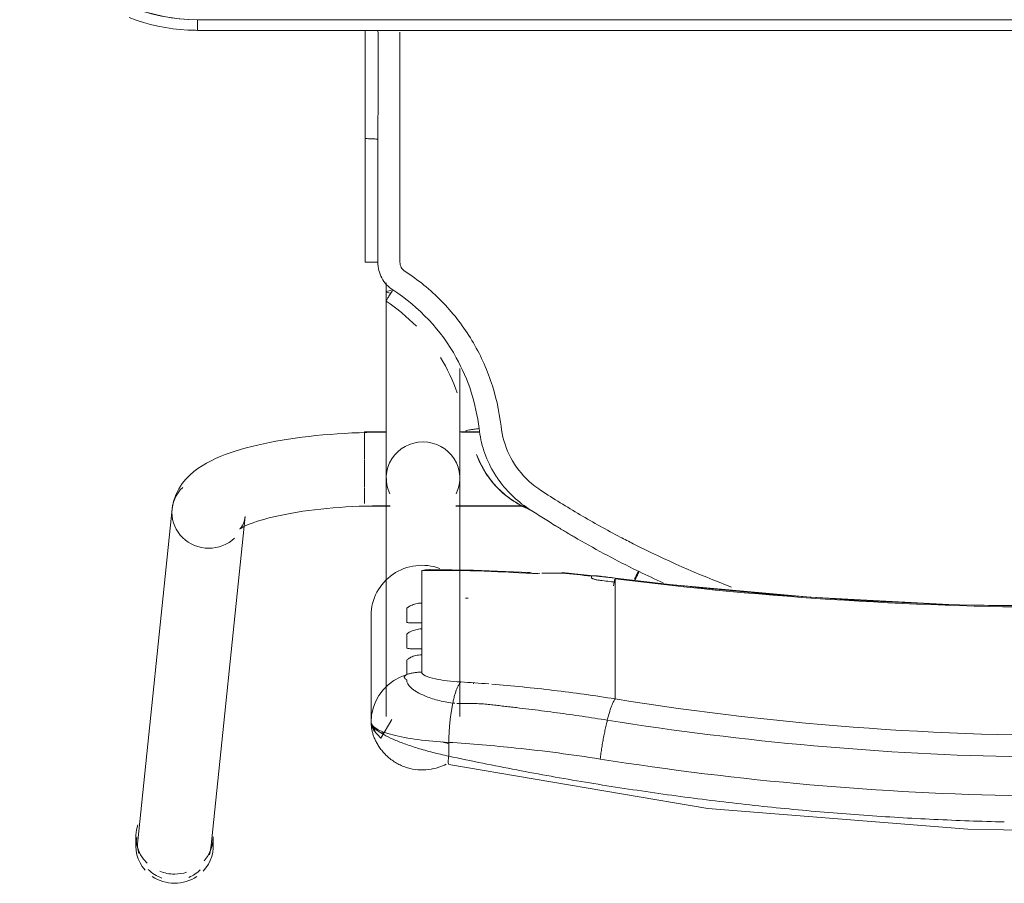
# Model space of a CAD drawing. Header units: metres. Extents: x 1.7 to 42.3, y -72.9 to -47.6.
# Tile 86 of 216: x 9.059 to 9.336, y -62.363 to -62.119. Entities that reach past the tile are written whole.
import ezdxf

# ---------------------------------------------------------------- set-up
doc = ezdxf.new("R2010")
doc.units = ezdxf.units.M
doc.layers.add('I-FURN', color=7, linetype='Continuous', lineweight=18)

# ---------------------------------------------------------------- blocks, each defined once
blk = doc.blocks.new('ConjuntoParaAlunoTamanho6 - CJA06_ConjuntoParaAlunoTamanho6-V25-2PAV - FRIGORÍFICA')
at = {"layer": 'I-FURN', "color": 253, "true_color": 0xaaaaaa}
for p, q in [((0.24321, 0.29526), (0.23354, 0.20182)), ((0.24254, 0.29456), (0.24254, 0.29197)), ((0.2643, 0.29197), (0.2643, 0.29456)), ((0.25413, 0.19969), (0.2638, 0.29312)), ((0.17315, 0.25812), (0.17315, 0.19097)), ((0.19385, 0.19097), (0.19385, 0.25812)), ((0.1981, 0.22964), (0.1981, 0.25969)), ((0.19685, 0.25395), (0.19754, 0.2558)), ((0.12943, 0.2438), (0.12943, 0.25317)), ((0.17457, 0.25441), (0.17513, 0.25435)), ((0.19471, 0.25062), (0.1959, 0.25221)), ((0.1959, 0.25221), (0.19685, 0.25395)), ((0.1693, 0.24864), (0.1693, 0.24895)), ((0.12943, 0.24214), (0.12943, 0.2438)), ((0.12943, 0.24214), (0.12943, 0.23653)), ((0.18386, 0.23904), (0.18386, 0.24073)), ((0.12943, 0.23653), (0.12943, 0.23486)), ((0.12943, 0.23486), (0.12943, 0.22925)), ((0.18386, 0.23176), (0.18386, 0.23345)), ((0.12943, 0.22759), (0.12943, 0.22925)), ((0.12943, 0.22759), (0.12943, 0.22197)), ((0.18386, 0.21701), (0.18386, 0.22617)), ((0.12943, 0.22031), (0.12943, 0.22197)), ((0.12946, 0.21915), (0.14434, 0.21757)), ((0.17944, 0.21689), (0.18173, 0.21678)), ((0.17429, 0.19894), (0.15474, 0.19894)), ((0.17429, 0.19879), (0.15494, 0.19879)), ((0.2, 0.19894), (0.19271, 0.19894)), ((0.19385, 0.19879), (0.19271, 0.19879)), ((0.19385, 0.19845), (0.19385, 0.19879)), ((0.19385, 0.19764), (0.19385, 0.19845)), ((0.2, 0.1938), (0.2, 0.19814)), ((0.19385, 0.1916), (0.19385, 0.19367)), ((0.2, 0.18573), (0.2, 0.19364)), ((0.19385, 0.18582), (0.19385, 0.18688)), ((0.19385, 0.18371), (0.19385, 0.18582)), ((0.2, 0.17794), (0.2, 0.1856)), ((0.19385, 0.17809), (0.19385, 0.18059)), ((0.16757, 0.17809), (0.17268, 0.17809)), ((0.1676, 0.17794), (0.17323, 0.17794)), ((0.19377, 0.17794), (0.2, 0.17794)), ((0.19385, 0.13604), (0.19385, 0.13857)), ((0.19983, 0.13021), (0.19982, 0.0953)), ((0.19982, 0.06497), (0.19982, 0.0953)), ((0.247, 0.06497), (-0.247, 0.06497)), ((0.247, 0.06497), (-0.247, 0.06497)), ((0.247, 0.06497), (0.247, 0.06197))]:
    blk.add_line(p, q, dxfattribs=at)
at = {"layer": 'I-FURN', "color": 253, "true_color": 0xaaaaaa, "flags": 128}
for points in [[(0.17623, 0.27161), (0.10331, 0.28398), (0.03018, 0.28985), (0.0001, 0.2904)], [(0.17627, 0.2654), (0.17627, 0.26637), (0.17627, 0.26734), (0.17627, 0.26831), (0.17627, 0.26928)], [(0.1981, 0.25971), (0.19792, 0.26092), (0.19739, 0.26208), (0.1954, 0.2642), (0.19227, 0.25896)], [(0.19754, 0.2558), (0.19796, 0.25773), (0.1981, 0.25969)], [(0.1981, 0.25971), (0.1981, 0.2522), (0.1981, 0.24468)], [(0.1981, 0.22964), (0.1981, 0.23715), (0.1981, 0.24467), (0.1981, 0.25218), (0.1981, 0.25969)], [(0.19172, 0.24799), (0.19331, 0.2492), (0.19471, 0.25062)], [(0.1881, 0.24628), (0.18997, 0.24701), (0.19172, 0.24799)], [(0.18386, 0.24073), (0.18386, 0.24195), (0.18386, 0.24317), (0.18386, 0.24439), (0.18386, 0.24561)], [(0.1881, 0.24628), (0.1881, 0.24532), (0.1881, 0.24435), (0.1881, 0.24339), (0.1881, 0.24243)], [(0.18386, 0.23345), (0.18386, 0.23485), (0.18386, 0.23624), (0.18386, 0.23764), (0.18386, 0.23904)], [(0.1881, 0.23868), (0.1881, 0.2378), (0.1881, 0.23692), (0.1881, 0.23603), (0.1881, 0.23515)], [(0.18386, 0.22617), (0.18386, 0.22757), (0.18386, 0.22897), (0.18386, 0.23036), (0.18386, 0.23176)], [(0.1881, 0.23141), (0.1881, 0.23052), (0.1881, 0.22964), (0.1881, 0.22876), (0.1881, 0.22787)], [(-0.12926, 0.21915), (-0.08865, 0.22342), (-0.0479, 0.2261), (-0.00707, 0.22717), (0.03376, 0.22666), (0.07455, 0.22454), (0.11521, 0.22083), (0.12946, 0.21915)], [(0.12943, 0.21937), (0.12943, 0.21961), (0.12943, 0.21984), (0.12943, 0.22007), (0.12943, 0.22031)], [(0.1361, 0.21901), (0.1361, 0.21893), (0.1361, 0.21886), (0.1361, 0.21878), (0.1361, 0.2187)], [(0.15351, 0.21761), (0.16928, 0.2169), (0.18131, 0.21677)], [(0.18173, 0.21678), (0.18279, 0.21686), (0.18386, 0.21701)], [(0.23507, 0.20536), (0.23501, 0.20531), (0.23482, 0.20518), (0.23451, 0.20499), (0.23408, 0.20476), (0.23355, 0.20449), (0.23291, 0.2042), (0.23217, 0.20389), (0.23133, 0.20358), (0.23041, 0.20326), (0.22941, 0.20294), (0.22832, 0.20262), (0.22717, 0.2023), (0.22594, 0.20199), (0.22464, 0.20169), (0.22328, 0.2014), (0.22186, 0.20112), (0.22039, 0.20086), (0.21886, 0.2006), (0.21729, 0.20036), (0.21567, 0.20014), (0.214, 0.19993), (0.2123, 0.19973), (0.21057, 0.19956), (0.2088, 0.1994), (0.207, 0.19926), (0.20518, 0.19913), (0.20334, 0.19903), (0.20148, 0.19894), (0.19961, 0.19888), (0.19772, 0.19883), (0.19583, 0.1988), (0.19394, 0.19879), (0.19385, 0.19879)], [(0.23354, 0.20182), (0.23373, 0.20287), (0.23403, 0.20376), (0.23437, 0.20445), (0.23469, 0.20492), (0.23492, 0.20521), (0.23505, 0.20534), (0.23507, 0.20536)], [(0.25413, 0.19969), (0.25375, 0.19762), (0.25311, 0.19572), (0.25226, 0.19403), (0.25129, 0.19256), (0.25023, 0.19128), (0.24913, 0.19017), (0.24799, 0.18919), (0.24683, 0.18832), (0.24563, 0.18753), (0.24441, 0.18681), (0.24316, 0.18615), (0.24188, 0.18553), (0.24055, 0.18496), (0.23919, 0.18441), (0.23778, 0.1839), (0.23633, 0.18341), (0.23483, 0.18295), (0.2333, 0.18251), (0.23171, 0.1821), (0.23008, 0.1817), (0.22841, 0.18133), (0.2267, 0.18098), (0.22495, 0.18064), (0.22315, 0.18033), (0.22132, 0.18004), (0.21946, 0.17976), (0.21756, 0.17951), (0.21562, 0.17928), (0.21366, 0.17906), (0.21168, 0.17887), (0.20967, 0.1787), (0.20763, 0.17855), (0.20558, 0.17842), (0.20352, 0.17831), (0.20144, 0.17823), (0.19935, 0.17816), (0.19725, 0.17811), (0.19515, 0.17809), (0.19385, 0.17809)], [(0.17315, 0.16015), (0.17315, 0.162), (0.17315, 0.16382), (0.17315, 0.1656), (0.17315, 0.16735), (0.17315, 0.16905), (0.17315, 0.17071), (0.17315, 0.17233), (0.17315, 0.1739), (0.17315, 0.17541), (0.17315, 0.17687), (0.17315, 0.17828), (0.17315, 0.17963), (0.17315, 0.18092), (0.17315, 0.18215), (0.17315, 0.18331), (0.17315, 0.18441), (0.17315, 0.18544), (0.17315, 0.1864), (0.17315, 0.18729), (0.17315, 0.1881), (0.17315, 0.18885), (0.17315, 0.18951), (0.17315, 0.19011), (0.17315, 0.19062), (0.17315, 0.19097)], [(0.19385, 0.19097), (0.19385, 0.19051), (0.19385, 0.18998), (0.19385, 0.18937), (0.19385, 0.18869), (0.19385, 0.18793), (0.19385, 0.1871), (0.19385, 0.18619), (0.19385, 0.18522), (0.19385, 0.18417), (0.19385, 0.18306), (0.19385, 0.18188), (0.19385, 0.18064), (0.19385, 0.17934), (0.19385, 0.17798), (0.19385, 0.17656), (0.19385, 0.17508), (0.19385, 0.17355), (0.19385, 0.17198), (0.19385, 0.17035), (0.19385, 0.16868), (0.19385, 0.16696), (0.19385, 0.16521), (0.19385, 0.16342), (0.19385, 0.16159), (0.19385, 0.15974), (0.19385, 0.15785), (0.19385, 0.15594), (0.19385, 0.15401), (0.19385, 0.15206), (0.19385, 0.15009), (0.19385, 0.14811), (0.19385, 0.14612), (0.19385, 0.14413), (0.19385, 0.14213), (0.19385, 0.14013), (0.19385, 0.13857)], [(0.16841, 0.18432), (0.16841, 0.18434), (0.16841, 0.18435), (0.16841, 0.18437), (0.16841, 0.18438)], [(0.19623, 0.13025), (0.19623, 0.12639), (0.19623, 0.12254), (0.19623, 0.11868), (0.19623, 0.11483), (0.19623, 0.11097), (0.19623, 0.10712), (0.19623, 0.10327), (0.19623, 0.09941), (0.19623, 0.09556)], [(0.2662, 0.06136), (0.26421, 0.06209), (0.2622, 0.06274), (0.26015, 0.06331), (0.25809, 0.06379), (0.25601, 0.0642), (0.25391, 0.06451), (0.25181, 0.06475), (0.24969, 0.0649), (0.24757, 0.06496), (0.247, 0.06497)], [(0.247, 0.06197), (0.1235, 0.06197), (0, 0.06197), (-0.1235, 0.06197), (-0.247, 0.06197)], [(-0.247, 0.06197), (-0.1235, 0.06197), (0, 0.06197), (0.1235, 0.06197), (0.247, 0.06197)]]:
    blk.add_lwpolyline(points, dxfattribs=at)
at = {"layer": 'I-FURN', "color": 253, "true_color": 0xaaaaaa}
for start in [360, 0]:
    blk.add_arc((0.247, 0.01197), 0.05, start, 90, dxfattribs=at)
for centre, major_axis, ratio, start_param, end_param in [((0.25342, 0.29456), (0.01088, 0), 0.965926, 1.570796, 2.182166), ((0.25342, 0.29456), (-0.01088, 0), 0.965926, 4.098128, 4.712389), ((0.25351, 0.29419), (-0.01029, 0.00107), 0.967158, 5.223081, 5.597593), ((0.25342, 0.29197), (0.01088, 0), 0.965926, 1.581694, 1.883969), ((0.25342, 0.29197), (0.01088, 0), 0.965926, 1.176355, 1.570796), ((0.25351, 0.29419), (-0.01029, 0.00107), 0.967158, 4.026797, 4.46746), ((0.25342, 0.29456), (0.01088, 0), 0.965926, 2.404321, 3.312013), ((0.25342, 0.29197), (0.01088, 0), 0.965926, 5.959867, 7.062609), ((0.25342, 0.29456), (0.01088, 0), 0.965926, 6.052088, 6.985956), ((0.25342, 0.29197), (0.01088, 0), 0.965926, 2.446266, 3.141593), ((0.25351, 0.29419), (-0.01029, 0.00107), 0.967158, 6.102343, 6.382991), ((0.25351, 0.29419), (-0.01029, 0.00107), 0.967158, 3.141593, 3.502975), ((0.0001, -0.77117), (1.0209, 0), 0.978148, 1.443771, 1.697822), ((0.0001, -0.77159), (1.0211, 0), 0.978148, 1.443771, 1.697822), ((0.1837, 0.22964), (0.0144, 0), 0.978148, 4.362105, 6.283185), ((0.17947, 0.60128), (0.385, 0), 0.978148, 4.689765, 4.691852), ((0.17947, 0.60356), (0.395, 0), 0.978148, 4.585364, 4.595996), ((0.17947, 0.60221), (0.3948, 0), 0.978148, 4.585364, 4.595936), ((0.1307, 0.22908), (0.00124, 0.00992), 0.026339, 3.424184, 3.819869), ((0.17947, 0.60263), (0.395, 0), 0.978148, 4.602237, 4.623287), ((0.14521, 0.22754), (0.00087, 0.00996), 0.018501, 2.93296, 3.325659), ((0.17947, 0.60336), (0.395, 0), 0.978148, 4.644485, 4.723499), ((0.24383, 0.20075), (-0.01029, 0.00107), 0.967158, 4.812195, 5.597593), ((0.24383, 0.20075), (-0.01029, 0.00107), 0.967158, 3.241398, 4.812195), ((0.24383, 0.20075), (-0.01029, 0.00107), 0.967158, 2.456, 3.241398), ((0.1835, 0.19097), (0.01035, 0), 0.978148, 2.686587, 4.712389), ((0.1835, 0.19097), (0.01035, 0), 0.978148, 4.712389, 6.738191), ((0.1835, 0.13857), (0.01035, 0), 0.069756, 5.759587, 6.776353)]:
    blk.add_ellipse(centre, major_axis=major_axis, ratio=ratio, start_param=start_param, end_param=end_param, dxfattribs=at)
for points in [[(0.03973, 0.28708), (0.03313, 0.2874), (0.02653, 0.28763), (0.01992, 0.28779)], [(0.0595, 0.28591), (0.05292, 0.28638), (0.04633, 0.28677), (0.03973, 0.28708)], [(0.07921, 0.28427), (0.07265, 0.28489), (0.06608, 0.28544), (0.0595, 0.28591)], [(0.09885, 0.28217), (0.09232, 0.28294), (0.08577, 0.28365), (0.07921, 0.28427)], [(0.11839, 0.27961), (0.11189, 0.28054), (0.10538, 0.28139), (0.09885, 0.28217)], [(0.13782, 0.27661), (0.13136, 0.27768), (0.12489, 0.27868), (0.11839, 0.27961)], [(0.15712, 0.27316), (0.15071, 0.27438), (0.14427, 0.27553), (0.13782, 0.27661)], [(0.17627, 0.26928), (0.16991, 0.27065), (0.16353, 0.27194), (0.15712, 0.27316)], [(0.17627, 0.26928), (0.17633, 0.26966), (0.17642, 0.27037), (0.17644, 0.2712), (0.17636, 0.27149), (0.1763, 0.27156)], [(0.13164, 0.25914), (0.13175, 0.25959), (0.13198, 0.26053), (0.13231, 0.26203), (0.13262, 0.26359), (0.13292, 0.2652), (0.1332, 0.26684), (0.13344, 0.26848), (0.13359, 0.26956), (0.13366, 0.2701)], [(0.17513, 0.25435), (0.1752, 0.25471), (0.17534, 0.25544), (0.17553, 0.25659), (0.17571, 0.25778), (0.17586, 0.25902), (0.17599, 0.26028), (0.1761, 0.26156), (0.17618, 0.26285), (0.17624, 0.26413), (0.17626, 0.26498), (0.17627, 0.2654)], [(0.1981, 0.25969), (0.1981, 0.26035), (0.19703, 0.26165), (0.19239, 0.26338), (0.18523, 0.2647), (0.17934, 0.26523), (0.17627, 0.2654)], [(0.17811, 0.26528), (0.17751, 0.26545), (0.1769, 0.26561), (0.17629, 0.26577)], [(0.12971, 0.25356), (0.1298, 0.25372), (0.13, 0.25409), (0.13031, 0.25481), (0.13064, 0.25568), (0.13097, 0.2567), (0.1313, 0.25786), (0.13153, 0.2587), (0.13164, 0.25914)], [(0.12943, 0.25317), (0.1295, 0.25325), (0.12957, 0.25334), (0.12964, 0.25345)], [(0.12943, 0.25317), (0.13522, 0.25225), (0.14681, 0.25064), (0.1584, 0.24948), (0.16418, 0.24902)], [(0.17285, 0.2484), (0.17297, 0.2485), (0.1732, 0.24877), (0.17355, 0.24934), (0.17389, 0.25006), (0.17423, 0.25093), (0.17455, 0.25195), (0.17485, 0.25308), (0.17504, 0.25392), (0.17513, 0.25435)], [(0.16501, 0.24895), (0.16763, 0.24874), (0.17024, 0.24856), (0.17285, 0.2484)], [(0.18386, 0.24561), (0.18422, 0.24561), (0.18494, 0.24565), (0.18601, 0.24578), (0.18707, 0.24599), (0.18776, 0.24617), (0.1881, 0.24628)], [(0.12434, 0.2095), (0.11529, 0.21408), (0.10607, 0.21814), (0.09666, 0.22168)], [(0.11594, 0.2205), (0.11821, 0.21947), (0.12046, 0.21841), (0.1227, 0.21732)], [(0.1227, 0.21732), (0.12291, 0.21776), (0.12336, 0.21866), (0.12377, 0.21945), (0.12395, 0.2198)], [(0.12395, 0.21936), (0.12377, 0.21898), (0.12356, 0.21856), (0.12335, 0.21813)], [(0.1336, 0.21981), (0.13377, 0.21979), (0.1341, 0.21974), (0.13456, 0.21967), (0.13499, 0.21957), (0.13538, 0.21946), (0.13569, 0.21935), (0.13593, 0.21923), (0.13606, 0.21912), (0.1361, 0.21905), (0.1361, 0.21901)], [(0.12436, 0.21651), (0.12408, 0.21665), (0.12353, 0.21692), (0.12297, 0.21719), (0.1227, 0.21732)], [(0.12334, 0.21813), (0.12319, 0.21783), (0.12304, 0.21753), (0.12289, 0.21723)], [(0.14098, 0.20758), (0.13826, 0.20916), (0.13276, 0.21224), (0.12717, 0.21512), (0.12436, 0.21651)], [(0.1361, 0.2187), (0.1361, 0.21868), (0.13609, 0.21865), (0.13607, 0.21862), (0.13605, 0.2186)], [(0.15064, 0.21781), (0.15133, 0.21783), (0.152, 0.21785), (0.15267, 0.21788)], [(0.15267, 0.21788), (0.1532, 0.21758), (0.15369, 0.21752), (0.15417, 0.21772)], [(0.12798, 0.20762), (0.12738, 0.20794), (0.12617, 0.20857), (0.12495, 0.20919), (0.12434, 0.2095)], [(0.1504, 0.19445), (0.14673, 0.19684), (0.13935, 0.20142), (0.13181, 0.20561), (0.12798, 0.20762)], [(0.14635, 0.20432), (0.14546, 0.20487), (0.14368, 0.20597), (0.14188, 0.20704), (0.14098, 0.20758)], [(0.15378, 0.19963), (0.15256, 0.20043), (0.1501, 0.202), (0.14762, 0.20355), (0.14638, 0.20431)], [(0.15863, 0.1971), (0.15703, 0.19822), (0.15531, 0.19916), (0.1535, 0.1999)], [(0.15374, 0.19972), (0.15472, 0.19931), (0.15575, 0.19881), (0.1568, 0.1982)], [(0.1625, 0.1911), (0.16134, 0.1928), (0.15869, 0.19594), (0.1555, 0.19851), (0.15378, 0.19963)], [(0.15448, 0.19112), (0.15386, 0.19174), (0.15256, 0.19292), (0.15114, 0.19396), (0.1504, 0.19445)], [(0.16156, 0.17636), (0.16124, 0.17915), (0.15968, 0.18454), (0.15645, 0.18912), (0.15448, 0.19112)], [(0.16371, 0.18924), (0.16352, 0.18955), (0.16313, 0.19018), (0.16271, 0.1908), (0.1625, 0.1911)], [(0.16774, 0.17706), (0.1675, 0.1792), (0.16656, 0.18343), (0.16479, 0.18738), (0.16371, 0.18924)], [(0.16501, 0.19076), (0.16537, 0.19026), (0.16604, 0.18925), (0.16695, 0.18767), (0.16775, 0.18603), (0.1682, 0.1849), (0.16841, 0.18432)], [(0.17146, 0.1778), (0.17147, 0.17776), (0.17128, 0.17766), (0.17046, 0.17746), (0.16921, 0.17725), (0.16823, 0.17712), (0.16774, 0.17706)], [(0.1786, 0.15703), (0.17667, 0.16018), (0.1751, 0.16355), (0.1739, 0.16704)], [(0.19391, 0.14119), (0.19084, 0.14321), (0.18795, 0.1456), (0.18537, 0.14827)], [(0.19199, 0.13805), (0.19225, 0.13846), (0.19278, 0.13928), (0.19344, 0.14033), (0.19385, 0.14103), (0.19393, 0.14119), (0.19391, 0.14119)], [(0.19623, 0.13025), (0.19622, 0.13104), (0.19604, 0.13255), (0.19519, 0.13473), (0.19383, 0.13663), (0.19265, 0.13762), (0.19199, 0.13805)], [(0.19, 0.13025), (0.19, 0.1305), (0.18994, 0.13099), (0.18966, 0.1317), (0.18922, 0.13231), (0.18884, 0.13263), (0.18863, 0.13277)], [(0.19, 0.09555), (0.19, 0.09868), (0.19, 0.10482), (0.19, 0.11314), (0.19, 0.12173), (0.19, 0.1274), (0.19, 0.13025)], [(0.19982, 0.1302), (0.19984, 0.13021), (0.19969, 0.13022), (0.19891, 0.13024), (0.1977, 0.13025), (0.19672, 0.13025), (0.19623, 0.13025)], [(0.19982, 0.1302), (0.19982, 0.12729), (0.19982, 0.12438), (0.19982, 0.12147)], [(0.19982, 0.09529), (0.19982, 0.1011), (0.19982, 0.11273), (0.19982, 0.12438), (0.19982, 0.1302)], [(0.19982, 0.11273), (0.19982, 0.10691), (0.19982, 0.1011), (0.19982, 0.09528)], [(0.19623, 0.09556), (0.19662, 0.09556), (0.19701, 0.09556), (0.19738, 0.09555)], [(0.19738, 0.09555), (0.19775, 0.09554), (0.1981, 0.09553), (0.19841, 0.09551)], [(0.19982, 0.0953), (0.19982, 0.0953), (0.19982, 0.09529), (0.19982, 0.09529)], [(0.19982, 0.06497), (0.19982, 0.07507), (0.19982, 0.08518), (0.19982, 0.09529)], [(0.19982, 0.07534), (0.19982, 0.07188), (0.19982, 0.06842), (0.19982, 0.06497)]]:
    blk.add_open_spline(points, degree=3, dxfattribs=at)
for points, knots in [([(-0.13346, 0.2701), (-0.0847, 0.2778), (0.00519, 0.28415), (0.09466, 0.27626), (0.13366, 0.2701)], [-1, -1, -1, -1, -0.444444, 0, 0, 0, 0]), ([(0.17699, 0.27153), (0.17765, 0.27187), (0.17927, 0.27255), (0.18196, 0.27315), (0.18496, 0.2732), (0.18741, 0.27274), (0.18905, 0.27216), (0.18996, 0.27176), (0.19062, 0.27143), (0.19127, 0.27106), (0.19212, 0.27051), (0.19313, 0.26973), (0.19423, 0.2687), (0.19516, 0.26763), (0.19594, 0.26656), (0.1966, 0.26547), (0.19712, 0.26439), (0.19752, 0.26334), (0.1978, 0.26234), (0.19804, 0.26108), (0.1981, 0.26023), (0.1981, 0.25971)], [0.3275759, 0.3275759, 0.3275759, 0.3275759, 0.375, 0.4375, 0.5, 0.5625, 0.59375, 0.609375, 0.625, 0.640625, 0.65625, 0.6875, 0.71875, 0.75, 0.78125, 0.8125, 0.84375, 0.875, 0.90625, 0.9375, 1, 1, 1, 1]), ([(-0.13144, 0.25914), (-0.08343, 0.26683), (0.00512, 0.27318), (0.09323, 0.26529), (0.13164, 0.25914)], [-1, -1, -1, -1, -0.444444, 0, 0, 0, 0]), ([(0.13366, 0.2701), (0.14155, 0.26885), (0.15578, 0.26699), (0.16997, 0.2658), (0.17627, 0.2654)], [-1, -1, -1, -1, -0.444444, 0, 0, 0, 0]), ([(0.17627, 0.26928), (0.1778, 0.26895), (0.18084, 0.26823), (0.1851, 0.26704), (0.18885, 0.26578), (0.19302, 0.26411), (0.19708, 0.26187), (0.1981, 0.26034), (0.1981, 0.25971)], [0, 0, 0, 0, 0.125, 0.25, 0.375, 0.5, 0.75, 1, 1, 1, 1]), ([(0.12943, 0.25317), (0.08224, 0.26075), (-0.00484, 0.26702), (-0.09148, 0.25924), (-0.12923, 0.25317)], [-1, -1, -1, -1, -0.444444, 0, 0, 0, 0]), ([(0.19589, 0.26257), (0.19565, 0.26263), (0.19517, 0.26271), (0.1947, 0.26267), (0.19448, 0.26263)], [0.3140409, 0.3140409, 0.3140409, 0.3140409, 0.375, 0.4333514, 0.4333514, 0.4333514, 0.4333514]), ([(0.1981, 0.25971), (0.1981, 0.26024), (0.19787, 0.26101), (0.19732, 0.26172), (0.19704, 0.26196), (0.19694, 0.26204)], [0, 0, 0, 0, 0.125, 0.1875, 0.2164067, 0.2164067, 0.2164067, 0.2164067]), ([(0.13164, 0.25914), (0.13399, 0.25877), (0.13871, 0.25805), (0.14577, 0.25706), (0.15166, 0.25629), (0.15577, 0.2558), (0.15812, 0.25552), (0.15988, 0.25532), (0.16163, 0.25511), (0.16339, 0.25489), (0.16514, 0.25469), (0.16691, 0.25455), (0.16868, 0.25447), (0.17104, 0.2544), (0.17282, 0.25442), (0.17401, 0.25447)], [0, 0, 0, 0, 0.166667, 0.333333, 0.5, 0.583333, 0.625, 0.666667, 0.708333, 0.75, 0.791667, 0.833333, 0.875, 0.916667, 1, 1, 1, 1]), ([(0.17513, 0.25435), (0.17661, 0.25414), (0.17948, 0.25358), (0.18284, 0.25246), (0.1849, 0.25145), (0.18608, 0.25069), (0.18754, 0.24953), (0.18812, 0.24854), (0.1881, 0.24778)], [0, 0, 0, 0, 0.2, 0.4, 0.55, 0.625, 0.7, 1, 1, 1, 1]), ([(0.17285, 0.2484), (0.17555, 0.24823), (0.17966, 0.24775), (0.18317, 0.24668), (0.18386, 0.24597), (0.18386, 0.24561)], [0, 0, 0, 0, 0.444444, 0.722222, 1, 1, 1, 1]), ([(0.1881, 0.24778), (0.18821, 0.24772), (0.18836, 0.24763), (0.18849, 0.24751), (0.18856, 0.24744), (0.1886, 0.24738), (0.18864, 0.24733), (0.1887, 0.24726), (0.18876, 0.24718), (0.1888, 0.24708), (0.18879, 0.247), (0.18877, 0.24693), (0.18873, 0.24686), (0.18866, 0.24676), (0.1885, 0.24657), (0.18828, 0.2464), (0.1881, 0.24628)], [0, 0, 0, 0, 0.166667, 0.25, 0.291667, 0.333333, 0.375, 0.416667, 0.5, 0.583333, 0.625, 0.666667, 0.708333, 0.75, 0.833333, 1, 1, 1, 1]), ([(0.1881, 0.24243), (0.1881, 0.24236), (0.18804, 0.24222), (0.18782, 0.24198), (0.18743, 0.2417), (0.18691, 0.24142), (0.18629, 0.24117), (0.18532, 0.24088), (0.18448, 0.24075), (0.18386, 0.24073)], [0, 0, 0, 0, 0.125, 0.25, 0.375, 0.5, 0.625, 0.75, 1, 1, 1, 1]), ([(0.18386, 0.23904), (0.18448, 0.23902), (0.18532, 0.23903), (0.18629, 0.23904), (0.18691, 0.23904), (0.18743, 0.23902), (0.18782, 0.23896), (0.18804, 0.23885), (0.1881, 0.23875), (0.1881, 0.23868)], [0, 0, 0, 0, 0.25, 0.375, 0.5, 0.625, 0.75, 0.875, 1, 1, 1, 1]), ([(0.1881, 0.23515), (0.1881, 0.23508), (0.18804, 0.23494), (0.18782, 0.2347), (0.18743, 0.23442), (0.18691, 0.23414), (0.18629, 0.23389), (0.18532, 0.2336), (0.18448, 0.23348), (0.18386, 0.23345)], [0, 0, 0, 0, 0.125, 0.25, 0.375, 0.5, 0.625, 0.75, 1, 1, 1, 1]), ([(0.18386, 0.23176), (0.18448, 0.23175), (0.18532, 0.23175), (0.18629, 0.23176), (0.18691, 0.23176), (0.18743, 0.23174), (0.18782, 0.23168), (0.18804, 0.23158), (0.1881, 0.23147), (0.1881, 0.23141)], [0, 0, 0, 0, 0.25, 0.375, 0.5, 0.625, 0.75, 0.875, 1, 1, 1, 1]), ([(0.1881, 0.22787), (0.1881, 0.22781), (0.18804, 0.22767), (0.18782, 0.22742), (0.18743, 0.22714), (0.18691, 0.22687), (0.18629, 0.22661), (0.18532, 0.22633), (0.18448, 0.2262), (0.18386, 0.22617)], [0, 0, 0, 0, 0.125, 0.25, 0.375, 0.5, 0.625, 0.75, 1, 1, 1, 1]), ([(0.13605, 0.2186), (0.13602, 0.21857), (0.13593, 0.21853), (0.13575, 0.2185), (0.13549, 0.21849), (0.13508, 0.2185), (0.13445, 0.21856), (0.1339, 0.21862), (0.1336, 0.21866)], [0, 0, 0, 0, 0.125, 0.25, 0.375, 0.5, 0.75, 1, 1, 1, 1]), ([(0.14432, 0.21779), (0.14576, 0.21776), (0.14768, 0.21775), (0.14955, 0.21778), (0.15003, 0.21779)], [0, 0, 0, 0, 0.5, 0.6749469, 0.6749469, 0.6749469, 0.6749469]), ([(0.15683, 0.19818), (0.15764, 0.19771), (0.15919, 0.19669), (0.16207, 0.19434), (0.16393, 0.19226), (0.16501, 0.19076)], [0, 0, 0, 0, 0.25, 0.5, 1, 1, 1, 1]), ([(0.16841, 0.18438), (0.16796, 0.18563), (0.16686, 0.18807), (0.16383, 0.19273), (0.16081, 0.19558), (0.15863, 0.1971)], [0, 0, 0, 0, 0.25, 0.5, 1, 1, 1, 1]), ([(0.18863, 0.13277), (0.18486, 0.13521), (0.17974, 0.13937), (0.17389, 0.14605), (0.17007, 0.15149), (0.1669, 0.15732), (0.16353, 0.16552), (0.16208, 0.17192), (0.16156, 0.17636)], [0, 0, 0, 0, 0.25, 0.375, 0.5, 0.625, 0.75, 1, 1, 1, 1]), ([(0.16774, 0.17706), (0.16854, 0.1701), (0.17345, 0.15474), (0.18461, 0.14281), (0.19199, 0.13805)], [0, 0, 0, 0, 0.444444, 1, 1, 1, 1]), ([(0.19, 0.06548), (0.19, 0.06617), (0.19, 0.06811), (0.19, 0.07088), (0.19, 0.07365), (0.19, 0.07618), (0.19, 0.07838), (0.19, 0.0801), (0.19, 0.08153), (0.19, 0.08284), (0.19, 0.08398), (0.19, 0.08486), (0.19, 0.08558), (0.19, 0.08626), (0.19, 0.0868), (0.19, 0.08716), (0.19, 0.08749), (0.19, 0.08795), (0.19, 0.08848), (0.19, 0.089), (0.19, 0.08963), (0.19, 0.09074), (0.19, 0.09261), (0.19, 0.0945), (0.19, 0.09555)], [0.4659091, 0.4659091, 0.4659091, 0.4659091, 0.4772727, 0.5, 0.5227273, 0.5454545, 0.5681818, 0.5909091, 0.6136364, 0.6363636, 0.6590909, 0.6818182, 0.7045455, 0.7272727, 0.75, 0.7727273, 0.7954545, 0.8181818, 0.8409091, 0.8636364, 0.8863636, 0.9090909, 0.9545455, 1, 1, 1, 1]), ([(0.19618, 0.06498), (0.19616, 0.06721), (0.1961, 0.07741), (0.19616, 0.08755), (0.19623, 0.09556)], [0.8400419, 0.8400419, 0.8400419, 0.8400419, 0.875, 1, 1, 1, 1]), ([(0.19841, 0.09551), (0.19872, 0.09549), (0.19926, 0.09545), (0.19973, 0.09538), (0.19982, 0.09532), (0.19982, 0.0953)], [0.4, 0.4, 0.4, 0.4, 0.6, 0.8, 0.9699288, 0.9699288, 0.9699288, 0.9699288])]:
    blk.add_open_spline(points, degree=3, knots=knots, dxfattribs=at)
blk = doc.blocks.new('4 GRE - ESCOLA DE CINEMA E AUDIOVISUAL CINE REX R07_rvt-1-2PAV - FRIGORÍFICA')
at = {"layer": 'I-FURN', "color": 253, "lineweight": 18, "true_color": 0xaaaaaa, "rotation": 180}
blk.add_blockref('ConjuntoParaAlunoTamanho6 - CJA06_ConjuntoParaAlunoTamanho6-V25-2PAV - FRIGORÍFICA', (9.35566, -62.05751), dxfattribs=at)

msp = doc.modelspace()

# ---------------------------------------------------------------- block references
at = {"lineweight": 5}
msp.add_blockref('4 GRE - ESCOLA DE CINEMA E AUDIOVISUAL CINE REX R07_rvt-1-2PAV - FRIGORÍFICA', (0, 0), dxfattribs=at)

doc.saveas('drawing.dxf')
